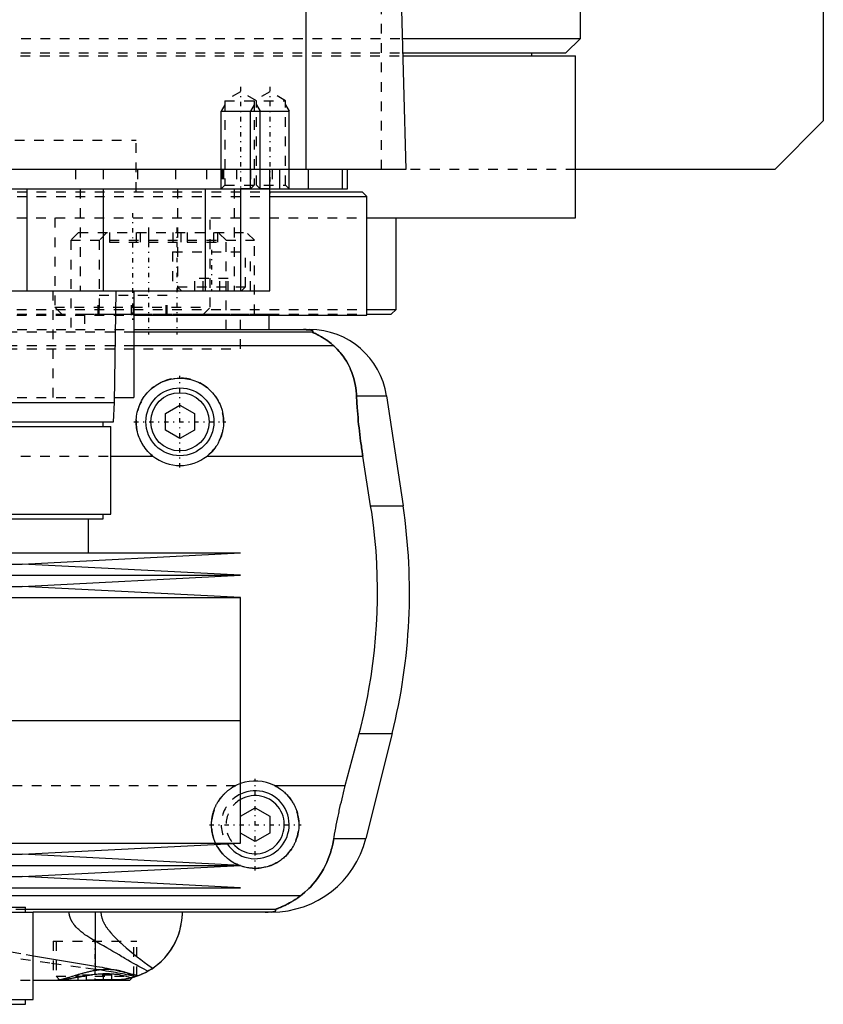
# Model space of a CAD drawing. Extents: x -105 to 105, y -144 to 599.
# Tile 6 of 11: x 22 to 105, y -70 to 32. Entities that reach past the tile are written whole.
import ezdxf

# ---------------------------------------------------------------- set-up
doc = ezdxf.new("R2010")
doc.units = 0
doc.linetypes.add('CENTER', pattern=[1.5, 0.45, -0.5, 0.05, -0.5])
doc.linetypes.add('DASHED', pattern=[2, 1, -1])
for name, color, linetype in [('AM_0', 7, 'CONTINUOUS'), ('AM_10', 7, 'CONTINUOUS'), ('AM_3', 7, 'DASHED'), ('AM_7', 7, 'CENTER')]:
    doc.layers.add(name, color=color, linetype=linetype)

msp = doc.modelspace()

# ---------------------------------------------------------------- linework, layer by layer
at = {"layer": 'AM_0', "color": 7, "linetype": 'CONTINUOUS'}
for p, q in [((105, 311.5), (105, 21.5)), ((80, 30), (80, 291.5)), ((51.74, 16.5), (51.74, 77.05)), ((60.5, 73.35), (62, 16.5)), ((61.61, 30), (80, 30)), ((78.5, 28.5), (80, 30)), ((61.65, 28.5), (78.5, 28.5)), ((75, 28.2), (75, 28.5)), ((61.66, 28.2), (79.5, 28.2)), ((79.5, 11.5), (79.5, 28.2)), ((105, 21.5), (100, 16.5)), ((62, 16.5), (-62, 16.5)), ((48, 4), (48, 16.5)), ((49, 16.5), (49, 14.5)), ((52, 14.5), (52, 16.5)), ((55.47, 16.5), (55.47, 14.5)), ((56, 14.5), (56, 16.5)), ((100, 16.5), (79.5, 16.5)), ((-56, 14.5), (56, 14.5)), ((23, 14.5), (23, 4)), ((30.85, 14.5), (30.85, 4)), ((41.36, 14.5), (41.36, 4)), ((45, 14.5), (45, 4)), ((48.01, 14.2), (57.5, 14.2)), ((58, 13.7), (57.5, 14.2)), ((48.01, 13.7), (58, 13.7)), ((58, 1.5), (58, 13.7)), ((58.06, 11.5), (79.5, 11.5)), ((61, 2.08), (61, 11.5)), ((-48, 4), (48, 4)), ((32, -7.5), (32.18, 4)), ((34, 4), (34, -7)), ((58.04, 2.08), (61, 2.08)), ((60.5, 1.58), (61, 2.08)), ((34.04, 1.5), (58, 1.5)), ((47.93, 0), (47.93, 1.5)), ((58.02, 1.58), (60.5, 1.58)), ((34, 0), (52.11, 0)), ((52.38, -0.25), (34, -0.25)), ((54.6, -1.69), (34, -1.69)), ((32.01, -7), (34, -7)), ((56.93, -6.81), (60.02, -6.81)), ((60.02, -6.81), (61.72, -18.16)), ((-32, -7.5), (32, -7.5)), ((31.9, -9.5), (32, -7.5)), ((37.25, -8.63), (38.75, -7.77)), ((38.75, -7.77), (40.25, -8.63)), ((37.25, -10.37), (37.25, -8.63)), ((40.25, -8.63), (40.25, -10.37)), ((-31.9, -9.5), (31.9, -9.5)), ((-31.65, -10), (31.65, -10)), ((30.85, -10), (30.85, -9.5)), ((31.65, -19), (31.65, -10)), ((38.75, -11.23), (37.25, -10.37)), ((40.25, -10.37), (38.75, -11.23)), ((31.65, -13.03), (35.96, -13.03)), ((41.54, -13.03), (57.58, -13.03)), ((58.39, -18.16), (57.58, -13.03)), ((58.39, -18.16), (61.72, -18.16)), ((-31.65, -19), (31.65, -19)), ((30.85, -19.5), (30.85, -19)), ((-30.85, -19.5), (30.85, -19.5)), ((29.35, -23), (29.35, -19.5)), ((-45, -23), (45, -23)), ((22.5, -24.15), (45, -23)), ((-22.5, -24.15), (22.5, -24.15)), ((45, -25.3), (22.5, -24.15)), ((-45, -25.3), (45, -25.3)), ((22.5, -26.45), (45, -25.3)), ((-22.5, -26.45), (22.5, -26.45)), ((45, -27.6), (22.5, -26.45)), ((-45, -27.6), (45, -27.6)), ((45, -40.25), (45, -27.6)), ((-45, -40.25), (45, -40.25)), ((45, -52.9), (45, -40.25)), ((55.78, -46.97), (57.2, -41.62)), ((57.2, -41.62), (60.6, -41.62)), ((60.6, -41.62), (57.89, -52.43)), ((48.5, -46.97), (55.78, -46.97)), ((45, -50.13), (46.5, -49.27)), ((46.5, -49.27), (48, -50.13)), ((48, -50.13), (48, -51.87)), ((46.5, -52.73), (45, -51.87)), ((48, -51.87), (46.5, -52.73)), ((54.6, -52.43), (57.89, -52.43)), ((-45, -52.9), (45, -52.9)), ((22.5, -54.05), (45, -52.9)), ((-22.5, -54.05), (22.5, -54.05)), ((45, -55.2), (22.5, -54.05)), ((-45, -55.2), (45, -55.2)), ((22.5, -56.35), (45, -55.2)), ((-22.5, -56.35), (22.5, -56.35)), ((45, -57.5), (22.5, -56.35)), ((-45, -57.5), (45, -57.5)), ((51.17, -58.31), (21.35, -58.31)), ((10.44, -59.5), (22.85, -59.5)), ((22.85, -60), (22.85, -59.5)), ((48.57, -59.75), (22.85, -59.75)), ((10.5, -60), (23.65, -60)), ((23.65, -69), (23.65, -60)), ((48.19, -60), (23.65, -60)), ((30.04, -65.57), (30.04, -60)), ((23.67, -64.52), (30.04, -65.57)), ((33.6, -67), (33.85, -66.75)), ((34.23, -66.63), (34.07, -66.69)), ((23.68, -67), (33.6, -67)), ((10.44, -69.5), (22.85, -69.5)), ((10.5, -69), (23.65, -69)), ((22.85, -69.5), (22.85, -69))]:
    msp.add_line(p, q, dxfattribs=at)
for points in [[(52.38, -0.25, 0), (52.39, -0.25, 0), (52.41, -0.23, 0), (52.43, -0.22, 0), (52.44, -0.21, 0), (52.44, -0.2, 0), (52.45, -0.19, 0), (52.45, -0.17, 0), (52.45, -0.16, 0), (52.45, -0.14, 0), (52.43, -0.13, 0), (52.42, -0.12, 0), (52.41, -0.11, 0), (52.39, -0.1, 0), (52.35, -0.08, 0), (52.3, -0.07, 0), (52.23, -0.05, 0), (52.19, -0.04, 0), (52.17, -0.04, 0), (52.16, -0.04, 0), (52.15, -0.04, 0), (52.15, -0.04, 0), (52.13, -0.04, 0), (52.11, -0.03, 0), (52.1, -0.03, 0), (52.1, -0.03, 0), (52.08, -0.03, 0), (52.06, -0.03, 0), (52.05, -0.03, 0), (52.04, -0.02, 0), (52.01, -0.02, 0), (51.99, -0.02, 0), (51.96, -0.02, 0), (51.93, -0.01, 0), (51.91, -0.01, 0), (51.89, -0.01, 0), (51.87, -0.01, 0), (51.84, -0.01, 0), (51.82, -0.01, 0), (51.82, -0.01, 0), (51.81, -0.01, 0), (51.81, -0.01, 0), (51.8, -0.01, 0), (51.8, -0.01, 0), (51.79, -0.01, 0), (51.78, -0.01, 0), (51.78, -0.01, 0), (51.77, -0.01, 0), (51.77, -0.01, 0), (51.76, -0.01, 0), (51.76, 0, 0), (51.75, 0, 0), (51.74, 0, 0), (51.73, 0, 0), (51.73, 0, 0), (51.72, 0, 0), (51.72, 0, 0), (51.71, 0, 0), (51.7, 0, 0), (51.7, 0, 0), (51.69, 0, 0), (51.68, 0, 0), (51.68, 0, 0), (51.67, 0, 0), (51.67, 0, 0), (51.66, 0, 0), (51.65, 0, 0), (51.65, 0, 0), (51.64, 0, 0), (51.63, 0, 0), (51.63, 0, 0), (51.62, 0, 0), (51.61, 0, 0), (51.6, 0, 0), (51.6, 0, 0), (51.59, 0, 0), (51.58, 0, 0), (51.57, 0, 0), (51.57, 0, 0), (51.56, 0, 0), (51.55, 0, 0), (51.54, 0, 0), (51.53, 0, 0), (51.53, 0, 0), (51.52, 0, 0), (51.52, 0, 0), (51.51, 0, 0), (51.5, 0, 0), (51.49, 0, 0)], [(54.6, -1.69, 0), (54.51, -1.61, 0), (54.32, -1.45, 0), (54.14, -1.31, 0), (54.06, -1.24, 0), (53.97, -1.17, 0), (53.8, -1.05, 0), (53.63, -0.94, 0), (53.48, -0.84, 0), (53.33, -0.75, 0), (53.18, -0.67, 0), (53.12, -0.63, 0), (53.05, -0.59, 0), (52.93, -0.53, 0), (52.81, -0.48, 0), (52.7, -0.42, 0), (52.64, -0.4, 0), (52.63, -0.39, 0), (52.61, -0.38, 0), (52.6, -0.38, 0), (52.6, -0.37, 0), (52.58, -0.37, 0), (52.57, -0.36, 0), (52.55, -0.35, 0), (52.54, -0.35, 0), (52.52, -0.34, 0), (52.52, -0.34, 0), (52.51, -0.33, 0), (52.5, -0.33, 0), (52.48, -0.32, 0), (52.48, -0.32, 0), (52.47, -0.32, 0), (52.46, -0.31, 0), (52.45, -0.31, 0), (52.44, -0.3, 0), (52.44, -0.3, 0), (52.43, -0.3, 0), (52.42, -0.29, 0), (52.41, -0.29, 0), (52.4, -0.28, 0), (52.4, -0.28, 0), (52.39, -0.28, 0), (52.39, -0.28, 0), (52.39, -0.27, 0), (52.38, -0.27, 0), (52.38, -0.27, 0), (52.38, -0.26, 0), (52.38, -0.26, 0), (52.38, -0.26, 0), (52.38, -0.26, 0), (52.38, -0.26, 0), (52.38, -0.25, 0), (52.38, -0.25, 0)], [(56.93, -6.81, 0), (56.92, -6.65, 0), (56.89, -6.32, 0), (56.85, -5.99, 0), (56.82, -5.83, 0), (56.8, -5.66, 0), (56.73, -5.34, 0), (56.65, -5.03, 0), (56.55, -4.72, 0), (56.45, -4.42, 0), (56.33, -4.12, 0), (56.27, -3.97, 0), (56.2, -3.83, 0), (56.06, -3.55, 0), (55.9, -3.27, 0), (55.73, -3, 0), (55.55, -2.74, 0), (55.36, -2.49, 0), (55.26, -2.37, 0), (55.16, -2.25, 0), (54.94, -2.02, 0), (54.72, -1.8, 0), (54.6, -1.69, 0)], [(35.96, -13.03, 0), (35.88, -12.97, 0), (35.73, -12.83, 0), (35.58, -12.69, 0), (35.51, -12.62, 0), (35.44, -12.55, 0), (35.3, -12.39, 0), (35.17, -12.23, 0), (35.05, -12.06, 0), (34.93, -11.89, 0), (34.83, -11.7, 0), (34.78, -11.61, 0), (34.73, -11.52, 0), (34.64, -11.32, 0), (34.55, -11.13, 0), (34.48, -10.93, 0), (34.42, -10.73, 0), (34.37, -10.52, 0), (34.35, -10.42, 0), (34.32, -10.32, 0), (34.29, -10.11, 0), (34.27, -9.91, 0), (34.26, -9.81, 0), (34.25, -9.71, 0), (34.25, -9.51, 0), (34.25, -9.31, 0), (34.26, -9.21, 0), (34.27, -9.11, 0), (34.29, -8.91, 0), (34.32, -8.7, 0), (34.36, -8.5, 0), (34.41, -8.3, 0), (34.47, -8.1, 0), (34.51, -8.01, 0), (34.54, -7.91, 0), (34.62, -7.72, 0), (34.7, -7.53, 0), (34.8, -7.34, 0), (34.9, -7.17, 0), (35.01, -6.99, 0), (35.07, -6.91, 0), (35.13, -6.83, 0), (35.25, -6.67, 0), (35.38, -6.52, 0), (35.52, -6.37, 0), (35.66, -6.23, 0), (35.8, -6.1, 0), (35.88, -6.03, 0), (35.96, -5.97, 0), (36.12, -5.85, 0), (36.29, -5.73, 0), (36.47, -5.62, 0), (36.65, -5.52, 0), (36.83, -5.43, 0), (36.93, -5.38, 0), (37.03, -5.34, 0), (37.22, -5.27, 0), (37.42, -5.2, 0), (37.63, -5.14, 0), (37.83, -5.1, 0), (38.04, -5.06, 0), (38.14, -5.04, 0), (38.24, -5.03, 0), (38.45, -5.01, 0), (38.65, -5, 0), (38.75, -5, 0), (38.85, -5, 0), (39.05, -5.01, 0), (39.26, -5.03, 0), (39.36, -5.04, 0), (39.46, -5.06, 0), (39.67, -5.1, 0), (39.87, -5.14, 0), (40.08, -5.2, 0), (40.28, -5.27, 0), (40.47, -5.34, 0), (40.57, -5.38, 0), (40.67, -5.43, 0), (40.85, -5.52, 0), (41.03, -5.62, 0), (41.21, -5.73, 0), (41.38, -5.85, 0), (41.54, -5.97, 0), (41.62, -6.03, 0), (41.7, -6.1, 0), (41.84, -6.23, 0), (41.98, -6.37, 0), (42.12, -6.52, 0), (42.25, -6.67, 0), (42.37, -6.83, 0), (42.43, -6.91, 0), (42.49, -6.99, 0), (42.6, -7.17, 0), (42.7, -7.34, 0), (42.8, -7.53, 0), (42.88, -7.72, 0), (42.96, -7.91, 0), (42.99, -8.01, 0), (43.03, -8.1, 0), (43.09, -8.3, 0), (43.14, -8.5, 0), (43.18, -8.7, 0), (43.21, -8.91, 0), (43.23, -9.11, 0), (43.24, -9.21, 0), (43.25, -9.31, 0), (43.25, -9.51, 0), (43.25, -9.71, 0), (43.24, -9.81, 0), (43.23, -9.91, 0), (43.21, -10.11, 0), (43.18, -10.32, 0), (43.15, -10.42, 0), (43.13, -10.52, 0), (43.08, -10.73, 0), (43.02, -10.93, 0), (42.95, -11.13, 0), (42.86, -11.32, 0), (42.77, -11.52, 0), (42.72, -11.61, 0), (42.67, -11.7, 0), (42.57, -11.89, 0), (42.45, -12.06, 0), (42.33, -12.23, 0), (42.2, -12.39, 0), (42.06, -12.55, 0), (41.99, -12.62, 0), (41.92, -12.69, 0), (41.77, -12.83, 0), (41.62, -12.97, 0), (41.54, -13.03, 0)], [(57.58, -13.03, 0), (57.55, -12.86, 0), (57.5, -12.52, 0), (57.45, -12.18, 0), (57.43, -12.01, 0), (57.4, -11.84, 0), (57.36, -11.5, 0), (57.31, -11.15, 0), (57.27, -10.81, 0), (57.23, -10.46, 0), (57.19, -10.12, 0), (57.17, -9.94, 0), (57.15, -9.77, 0), (57.12, -9.42, 0), (57.09, -9.07, 0), (57.06, -8.72, 0), (57.03, -8.37, 0), (57, -8.03, 0), (56.99, -7.85, 0), (56.98, -7.68, 0), (56.96, -7.33, 0), (56.94, -6.99, 0), (56.93, -6.81, 0)], [(57.2, -41.62, 0), (57.37, -40.98, 0), (57.68, -39.69, 0), (57.96, -38.38, 0), (58.09, -37.72, 0), (58.21, -37.05, 0), (58.43, -35.73, 0), (58.62, -34.4, 0), (58.78, -33.07, 0), (58.9, -31.75, 0), (58.99, -30.44, 0), (59.03, -29.79, 0), (59.06, -29.15, 0), (59.09, -27.88, 0), (59.09, -26.64, 0), (59.07, -25.38, 0), (59.02, -24.1, 0), (58.94, -22.8, 0), (58.88, -22.14, 0), (58.82, -21.48, 0), (58.67, -20.16, 0), (58.5, -18.82, 0), (58.39, -18.16, 0)], [(48.5, -46.97, 0), (48.56, -47, 0), (48.67, -47.06, 0), (48.79, -47.12, 0), (48.84, -47.16, 0), (48.9, -47.19, 0), (49.01, -47.26, 0), (49.11, -47.34, 0), (49.22, -47.41, 0), (49.32, -47.49, 0), (49.42, -47.57, 0), (49.46, -47.61, 0), (49.51, -47.66, 0), (49.6, -47.74, 0), (49.69, -47.83, 0), (49.78, -47.92, 0), (49.86, -48.01, 0), (49.95, -48.11, 0), (49.99, -48.15, 0), (50.03, -48.2, 0), (50.1, -48.31, 0), (50.18, -48.41, 0), (50.22, -48.46, 0), (50.25, -48.52, 0), (50.32, -48.63, 0), (50.39, -48.74, 0), (50.42, -48.79, 0), (50.45, -48.85, 0), (50.51, -48.97, 0), (50.57, -49.08, 0), (50.63, -49.2, 0), (50.68, -49.32, 0), (50.72, -49.44, 0), (50.74, -49.51, 0), (50.77, -49.57, 0), (50.81, -49.69, 0), (50.84, -49.82, 0), (50.87, -49.94, 0), (50.9, -50.07, 0), (50.93, -50.19, 0), (50.94, -50.26, 0), (50.95, -50.32, 0), (50.97, -50.44, 0), (50.98, -50.57, 0), (50.99, -50.69, 0), (51, -50.82, 0), (51, -50.94, 0), (51, -51, 0), (51, -51.06, 0), (51, -51.18, 0), (50.99, -51.31, 0), (50.98, -51.43, 0), (50.97, -51.55, 0), (50.95, -51.68, 0), (50.94, -51.74, 0), (50.93, -51.8, 0), (50.9, -51.92, 0), (50.88, -52.05, 0), (50.85, -52.17, 0), (50.81, -52.29, 0), (50.77, -52.41, 0), (50.75, -52.47, 0), (50.73, -52.53, 0), (50.69, -52.65, 0), (50.64, -52.77, 0), (50.61, -52.83, 0), (50.59, -52.88, 0), (50.53, -53, 0), (50.47, -53.11, 0), (50.44, -53.17, 0), (50.41, -53.22, 0), (50.35, -53.33, 0), (50.28, -53.44, 0), (50.21, -53.54, 0), (50.14, -53.64, 0), (50.07, -53.74, 0), (50.03, -53.79, 0), (49.99, -53.84, 0), (49.91, -53.93, 0), (49.83, -54.02, 0), (49.75, -54.11, 0), (49.67, -54.2, 0), (49.58, -54.28, 0), (49.53, -54.32, 0), (49.49, -54.36, 0), (49.4, -54.44, 0), (49.3, -54.52, 0), (49.2, -54.6, 0), (49.1, -54.67, 0), (49, -54.74, 0), (48.95, -54.78, 0), (48.89, -54.81, 0), (48.78, -54.88, 0), (48.67, -54.94, 0), (48.56, -55, 0), (48.44, -55.06, 0), (48.33, -55.11, 0), (48.27, -55.14, 0), (48.21, -55.16, 0), (48.09, -55.21, 0), (47.97, -55.25, 0), (47.84, -55.3, 0), (47.72, -55.33, 0), (47.59, -55.37, 0), (47.53, -55.38, 0), (47.47, -55.39, 0), (47.34, -55.42, 0), (47.22, -55.44, 0), (47.15, -55.45, 0), (47.09, -55.46, 0), (46.96, -55.48, 0), (46.84, -55.49, 0), (46.77, -55.49, 0), (46.71, -55.5, 0), (46.59, -55.5, 0), (46.46, -55.5, 0), (46.34, -55.5, 0), (46.21, -55.49, 0), (46.09, -55.48, 0), (46.02, -55.47, 0), (45.96, -55.47, 0), (45.83, -55.45, 0), (45.71, -55.43, 0), (45.58, -55.4, 0), (45.45, -55.38, 0), (45.33, -55.34, 0), (45.27, -55.33, 0), (45.2, -55.31, 0), (45.08, -55.27, 0), (44.96, -55.23, 0), (44.9, -55.21, 0)], [(54.6, -52.43, 0), (54.63, -52.27, 0), (54.68, -51.97, 0), (54.73, -51.66, 0), (54.76, -51.51, 0), (54.79, -51.35, 0), (54.85, -51.05, 0), (54.91, -50.74, 0), (54.97, -50.44, 0), (55.03, -50.13, 0), (55.1, -49.83, 0), (55.13, -49.68, 0), (55.16, -49.52, 0), (55.23, -49.22, 0), (55.3, -48.92, 0), (55.37, -48.63, 0), (55.44, -48.33, 0), (55.51, -48.03, 0), (55.55, -47.88, 0), (55.58, -47.73, 0), (55.66, -47.42, 0), (55.74, -47.12, 0), (55.78, -46.97, 0)], [(51.17, -58.31, 0), (51.33, -58.19, 0), (51.62, -57.95, 0), (51.91, -57.69, 0), (52.04, -57.56, 0), (52.18, -57.42, 0), (52.44, -57.14, 0), (52.68, -56.85, 0), (52.91, -56.55, 0), (53.13, -56.24, 0), (53.34, -55.91, 0), (53.44, -55.75, 0), (53.53, -55.58, 0), (53.71, -55.24, 0), (53.87, -54.88, 0), (54.02, -54.53, 0), (54.16, -54.16, 0), (54.28, -53.78, 0), (54.34, -53.6, 0), (54.39, -53.4, 0), (54.49, -53.02, 0), (54.57, -52.62, 0), (54.6, -52.43, 0)], [(44.87, -55.19, 0), (44.78, -55.16, 0), (44.61, -55.08, 0), (44.44, -55, 0), (44.35, -54.96, 0), (44.27, -54.91, 0), (44.11, -54.81, 0), (43.96, -54.71, 0), (43.81, -54.61, 0), (43.66, -54.49, 0), (43.53, -54.38, 0), (43.46, -54.32, 0), (43.4, -54.26, 0), (43.27, -54.13, 0), (43.15, -54, 0), (43.03, -53.87, 0), (42.92, -53.73, 0), (42.81, -53.58, 0), (42.76, -53.51, 0), (42.71, -53.43, 0), (42.62, -53.27, 0), (42.53, -53.11, 0), (42.48, -53.03, 0)], [(48.57, -59.75, 0), (48.57, -59.75, 0), (48.57, -59.74, 0), (48.57, -59.74, 0), (48.57, -59.74, 0), (48.57, -59.74, 0), (48.57, -59.74, 0), (48.57, -59.73, 0), (48.58, -59.73, 0), (48.58, -59.73, 0), (48.59, -59.72, 0), (48.59, -59.72, 0), (48.6, -59.72, 0), (48.61, -59.71, 0), (48.62, -59.71, 0), (48.63, -59.71, 0), (48.64, -59.7, 0), (48.65, -59.7, 0), (48.66, -59.69, 0), (48.66, -59.69, 0), (48.68, -59.68, 0), (48.69, -59.68, 0), (48.7, -59.68, 0), (48.71, -59.67, 0), (48.72, -59.67, 0), (48.74, -59.66, 0), (48.74, -59.66, 0), (48.75, -59.65, 0), (48.77, -59.65, 0), (48.79, -59.64, 0), (48.8, -59.63, 0), (48.82, -59.63, 0), (48.84, -59.62, 0), (48.85, -59.62, 0), (48.86, -59.61, 0), (48.88, -59.6, 0), (48.9, -59.6, 0), (48.97, -59.57, 0), (49.1, -59.52, 0), (49.23, -59.46, 0), (49.38, -59.39, 0), (49.46, -59.36, 0), (49.54, -59.32, 0), (49.71, -59.23, 0), (49.9, -59.14, 0), (50.09, -59.03, 0), (50.28, -58.92, 0), (50.48, -58.79, 0), (50.58, -58.73, 0), (50.68, -58.66, 0), (50.88, -58.53, 0), (51.07, -58.38, 0), (51.17, -58.31, 0)], [(47.52, -60, 0), (47.53, -60, 0), (47.54, -60, 0), (47.55, -60, 0), (47.55, -60, 0), (47.56, -60, 0), (47.57, -60, 0), (47.57, -60, 0), (47.58, -60, 0), (47.59, -60, 0), (47.6, -60, 0), (47.61, -60, 0), (47.61, -60, 0), (47.62, -60, 0), (47.63, -60, 0), (47.64, -60, 0), (47.65, -60, 0), (47.66, -60, 0), (47.66, -60, 0), (47.67, -60, 0), (47.67, -60, 0), (47.68, -60, 0), (47.69, -60, 0), (47.69, -60, 0), (47.7, -60, 0), (47.71, -60, 0), (47.71, -60, 0), (47.72, -60, 0), (47.73, -60, 0), (47.73, -60, 0), (47.74, -60, 0), (47.75, -60, 0), (47.76, -60, 0), (47.76, -60, 0), (47.77, -60, 0), (47.78, -60, 0), (47.78, -60, 0), (47.79, -60, 0), (47.8, -60, 0), (47.81, -60, 0), (47.81, -60, 0), (47.81, -60, 0), (47.82, -60, 0), (47.83, -59.99, 0), (47.83, -59.99, 0), (47.84, -59.99, 0), (47.85, -59.99, 0), (47.85, -59.99, 0), (47.86, -59.99, 0), (47.86, -59.99, 0), (47.87, -59.99, 0), (47.89, -59.99, 0), (47.93, -59.99, 0), (47.95, -59.99, 0), (47.97, -59.99, 0), (48, -59.99, 0), (48.03, -59.98, 0), (48.06, -59.98, 0), (48.09, -59.98, 0), (48.11, -59.98, 0), (48.13, -59.98, 0), (48.14, -59.98, 0), (48.16, -59.97, 0), (48.19, -59.97, 0), (48.2, -59.97, 0), (48.21, -59.97, 0), (48.23, -59.97, 0), (48.25, -59.96, 0), (48.26, -59.96, 0), (48.27, -59.96, 0), (48.28, -59.96, 0), (48.3, -59.96, 0), (48.35, -59.95, 0), (48.43, -59.93, 0), (48.49, -59.92, 0), (48.54, -59.9, 0), (48.57, -59.89, 0), (48.58, -59.88, 0), (48.6, -59.87, 0), (48.62, -59.86, 0), (48.63, -59.84, 0), (48.63, -59.83, 0), (48.63, -59.81, 0), (48.63, -59.8, 0), (48.62, -59.79, 0), (48.62, -59.78, 0), (48.6, -59.77, 0), (48.58, -59.75, 0), (48.57, -59.75, 0)], [(34.48, -66.54, 0), (34.74, -66.44, 0), (35.22, -66.22, 0), (35.66, -65.96, 0), (35.88, -65.83, 0), (36.08, -65.69, 0), (36.48, -65.38, 0), (36.84, -65.06, 0), (37.18, -64.71, 0), (37.49, -64.34, 0), (37.77, -63.96, 0), (37.9, -63.77, 0), (38.02, -63.57, 0), (38.25, -63.16, 0), (38.44, -62.75, 0), (38.6, -62.33, 0), (38.74, -61.9, 0), (38.84, -61.47, 0), (38.89, -61.26, 0), (38.92, -61.05, 0), (38.97, -60.62, 0), (39, -60.21, 0), (39, -60, 0)], [(35.94, -65.78, 0), (36.11, -65.66, 0), (36.44, -65.41, 0), (36.74, -65.15, 0), (36.89, -65.01, 0), (37.03, -64.87, 0), (37.3, -64.57, 0), (37.55, -64.27, 0), (37.78, -63.95, 0), (37.99, -63.63, 0), (38.18, -63.3, 0), (38.26, -63.13, 0), (38.34, -62.96, 0), (38.49, -62.61, 0), (38.62, -62.27, 0), (38.73, -61.92, 0), (38.82, -61.56, 0), (38.89, -61.21, 0), (38.92, -61.04, 0), (38.95, -60.86, 0), (38.98, -60.51, 0), (39, -60.17, 0), (39, -60, 0)], [(30.04, -65.57, 0), (30.18, -65.6, 0), (30.46, -65.64, 0), (30.73, -65.69, 0), (30.86, -65.71, 0), (31, -65.74, 0), (31.26, -65.79, 0), (31.52, -65.84, 0), (31.78, -65.9, 0), (32.03, -65.95, 0), (32.29, -66.01, 0), (32.41, -66.04, 0), (32.53, -66.07, 0), (32.78, -66.12, 0), (33.02, -66.18, 0), (33.25, -66.24, 0), (33.49, -66.3, 0), (33.71, -66.35, 0), (33.83, -66.38, 0), (33.94, -66.41, 0), (34.16, -66.46, 0), (34.38, -66.52, 0), (34.48, -66.54, 0)], [(35.94, -65.78, 0), (35.9, -65.81, 0), (35.81, -65.87, 0), (35.73, -65.93, 0), (35.68, -65.95, 0), (35.64, -65.98, 0), (35.55, -66.03, 0), (35.46, -66.09, 0), (35.37, -66.14, 0), (35.28, -66.19, 0), (35.19, -66.23, 0), (35.14, -66.26, 0), (35.09, -66.28, 0), (35, -66.32, 0), (34.91, -66.37, 0), (34.82, -66.41, 0), (34.72, -66.45, 0), (34.63, -66.49, 0), (34.58, -66.51, 0), (34.54, -66.52, 0), (34.44, -66.56, 0), (34.35, -66.6, 0), (34.3, -66.61, 0)], [(28.49, -67, 0), (28.61, -67, 0), (28.85, -67, 0), (29.09, -66.99, 0), (29.21, -66.99, 0), (29.34, -66.98, 0), (29.58, -66.98, 0), (29.83, -66.97, 0), (30.08, -66.96, 0), (30.33, -66.95, 0), (30.58, -66.94, 0), (30.7, -66.94, 0), (30.82, -66.94, 0), (31.07, -66.94, 0), (31.31, -66.93, 0), (31.54, -66.93, 0), (31.77, -66.93, 0), (32, -66.94, 0), (32.11, -66.94, 0), (32.21, -66.94, 0), (32.42, -66.95, 0), (32.63, -66.96, 0), (32.73, -66.96, 0)], [(34.48, -66.54, 0), (34.44, -66.56, 0), (34.34, -66.6, 0), (34.24, -66.63, 0), (34.2, -66.65, 0), (34.15, -66.66, 0), (34.05, -66.69, 0), (33.95, -66.72, 0), (33.86, -66.75, 0), (33.76, -66.78, 0), (33.66, -66.8, 0), (33.61, -66.81, 0), (33.56, -66.82, 0), (33.47, -66.84, 0), (33.37, -66.87, 0), (33.27, -66.88, 0), (33.17, -66.9, 0), (33.07, -66.92, 0), (33.02, -66.93, 0), (32.97, -66.93, 0), (32.87, -66.95, 0), (32.77, -66.96, 0), (32.73, -66.96, 0)], [(34.3, -66.61, 0), (34.3, -66.61, 0), (34.29, -66.61, 0), (34.28, -66.62, 0), (34.28, -66.62, 0), (34.27, -66.62, 0), (34.26, -66.63, 0), (34.24, -66.63, 0), (34.23, -66.64, 0), (34.21, -66.64, 0), (34.18, -66.65, 0), (34.17, -66.65, 0), (34.16, -66.66, 0), (34.13, -66.67, 0), (34.1, -66.68, 0), (34.07, -66.69, 0), (34.03, -66.7, 0), (34, -66.71, 0), (33.98, -66.71, 0), (33.96, -66.72, 0), (33.92, -66.73, 0), (33.87, -66.74, 0), (33.85, -66.75, 0)], [(34.3, -66.61, 0), (34.3, -66.61, 0), (34.3, -66.61, 0), (34.29, -66.61, 0), (34.29, -66.62, 0), (34.28, -66.62, 0), (34.27, -66.62, 0), (34.26, -66.63, 0), (34.24, -66.63, 0), (34.22, -66.64, 0), (34.2, -66.65, 0), (34.19, -66.65, 0), (34.18, -66.65, 0), (34.15, -66.66, 0), (34.12, -66.67, 0), (34.08, -66.68, 0), (34.05, -66.69, 0), (34.01, -66.71, 0), (33.99, -66.71, 0), (33.97, -66.72, 0), (33.92, -66.73, 0), (33.87, -66.74, 0), (33.85, -66.75, 0)]]:
    msp.add_polyline3d(points, dxfattribs=at)
for radius in [3.5, 3]:
    msp.add_circle((38.75, -9.5), radius, dxfattribs=at)
for centre, radius, start, end in [((52.11, -8), 8, 8.533, 90), ((38.75, -9.5), 4.5, 231.7104, 308.2896), ((2.39, -27.06), 60, 345.9622, 8.533), ((46.5, -51), 4.5, 63.6372, 109.4712), ((46.5, -51), 3.5, 214.2765, 115.3769), ((46.5, -51), 3, 220.2978, 120), ((48.19, -50), 10, 270, 345.9622)]:
    msp.add_arc(centre, radius, start, end, dxfattribs=at)
at = {"layer": 'AM_10', "color": 7, "linetype": 'CONTINUOUS'}
for p, q in [((43.38, 23.16), (43, 22.5)), ((43, 14.5), (43, 22.5)), ((43, 22.5), (50, 22.5)), ((46.38, 23.16), (46, 22.5)), ((46, 14.5), (46, 22.5)), ((46.62, 23.16), (47, 22.5)), ((47, 14.5), (47, 22.5)), ((49.62, 23.16), (50, 22.5)), ((50, 14.5), (50, 22.5))]:
    msp.add_line(p, q, dxfattribs=at)
at = {"layer": 'AM_3', "color": 6, "linetype": 'DASHED'}
for p, q in [((59.5, 16.5), (59.5, 75.49)), ((-61.61, 30), (61.61, 30)), ((-61.65, 28.5), (61.65, 28.5)), ((-61.66, 28.2), (61.66, 28.2)), ((45, 24.5), (43.38, 23.56)), ((46.62, 23.56), (45, 24.5)), ((48, 24.5), (46.38, 23.56)), ((49.62, 23.56), (48, 24.5)), ((43.38, 23.56), (43.38, 14.88)), ((43.38, 23.56), (49.62, 23.56)), ((46.38, 23.56), (46.38, 14.88)), ((46.62, 14.88), (46.62, 23.56)), ((49.62, 14.88), (49.62, 23.56)), ((-34.25, 19.5), (34.25, 19.5)), ((34.25, 14.2), (34.25, 19.5)), ((79.5, 16.5), (-79.5, 16.5)), ((28, 16.5), (28, 14.5)), ((30.84, 16.5), (30.84, 14.5)), ((34.38, 16.5), (34.38, 14.5)), ((38.29, 16.5), (38.29, 14.5)), ((41.5, 16.5), (41.5, 14.5)), ((43.09, 16.5), (43.09, 14.5)), ((43.24, 16.5), (43.24, 14.5)), ((44.59, 16.5), (44.59, 14.5)), ((46, 16.5), (46, 14.5)), ((48.25, 16.5), (48.25, 14.5)), ((-48.01, 14.2), (48.01, 14.2)), ((28.48, 14.5), (28.48, 4)), ((38.5, 14.5), (38.5, 4)), ((43.38, 14.88), (43, 14.5)), ((43.38, 14.88), (49.62, 14.88)), ((44.34, 14.5), (44.34, 4)), ((48, 14.5), (44.59, 14.5)), ((46.38, 14.88), (46, 14.5)), ((47, 14.5), (46.62, 14.88)), ((50, 14.5), (49.62, 14.88)), ((-48.01, 13.7), (48.01, 13.7)), ((-58.06, 11.5), (58.06, 11.5)), ((25.88, 11.5), (25.88, 2.3)), ((41.88, 2.3), (41.88, 11.5)), ((28.3, 10), (27.5, 9.2)), ((27.5, 9.2), (27.5, 0)), ((27.5, 9.2), (46.43, 9.2)), ((28.3, 10), (45.63, 10)), ((31.23, 10), (30.43, 9.2)), ((30.43, 9.2), (30.43, 1.6)), ((31.5, 10), (31.5, 9)), ((34.24, 10), (34.24, 9)), ((34.65, 10), (34.65, 9)), ((35.5, 10), (35.5, 9)), ((38.03, 10), (38.03, 9)), ((38.83, 10), (38.83, 9)), ((39.5, 10), (39.5, 9)), ((42.21, 10), (42.21, 9)), ((42.62, 10), (42.62, 9)), ((43.5, 9.2), (42.7, 10)), ((43.5, 0), (43.5, 9.2)), ((46.43, 9.2), (45.63, 10)), ((46.43, 1.6), (46.43, 9.2)), ((31.5, 9), (42.62, 9)), ((38, 8), (38, 4)), ((38, 8), (46, 8)), ((45.5, 4.4), (45.5, 8)), ((46, 4), (46, 8)), ((40.27, 4), (40.27, 5.25)), ((43.73, 5.25), (40.27, 5.25)), ((41.13, 4), (41.13, 5.25)), ((42.87, 4), (42.87, 5.25)), ((43.73, 4), (43.73, 5.25)), ((38.5, 4.4), (38.9, 4)), ((38.5, 4.4), (45.5, 4.4)), ((45.1, 4), (45.5, 4.4)), ((25.65, 4), (25.65, -7)), ((30.33, 1.5), (30.33, 3.5)), ((37.43, 3.5), (30.33, 3.5)), ((30.43, 1.5), (30.43, 3.5)), ((33.77, 1.5), (33.77, 3.5)), ((33.98, 1.5), (33.98, 3.5)), ((37.32, 1.5), (37.32, 3.5)), ((37.43, 1.5), (37.43, 3.5)), ((-58.04, 2.08), (58.04, 2.08)), ((25.88, 2.3), (26.68, 1.5)), ((25.88, 2.3), (41.88, 2.3)), ((41.08, 1.5), (41.88, 2.3)), ((-58.02, 1.58), (58.02, 1.58)), ((-34.04, 1.5), (34.04, 1.5)), ((28.93, 1.6), (28.93, 0)), ((28.93, 1.6), (47.93, 1.6)), ((30.91, 1.5), (30.91, 1.6)), ((35.55, 1.6), (35.55, 1.5)), ((45, -2), (45, 1.58)), ((47.93, 1.5), (47.93, 1.6)), ((-34, 0), (34, 0)), ((34, -0.25), (-34, -0.25)), ((-45, -2), (45, -2)), ((-45, -2), (45, -2)), ((34, -1.69), (-34, -1.69)), ((-32.01, -7), (32.01, -7)), ((-31.65, -13.03), (31.65, -13.03)), ((-44.5, -46.97), (44.5, -46.97)), ((44.9, -55.21), (44.87, -55.19)), ((22.85, -59.75), (-22.85, -59.75)), ((30.04, -63.01), (30.04, -60)), ((30.04, -65.9), (30.04, -60)), ((25.7, -63), (25.7, -67)), ((25.7, -63), (34.3, -63)), ((26, -63), (26, -66.6)), ((34, -66.6), (34, -63)), ((34.3, -66.61), (34.3, -63)), ((26, -66.6), (26.4, -67)), ((26, -66.6), (34, -66.6)), ((28.27, -67), (28.27, -66.5)), ((31.73, -66.5), (28.27, -66.5)), ((29.13, -67), (29.13, -66.5)), ((30.87, -67), (30.87, -66.5)), ((31.73, -67), (31.73, -66.5)), ((33.85, -66.75), (33.72, -66.78)), ((33.85, -66.75), (34, -66.6)), ((34.3, -66.61), (34.23, -66.63)), ((-23.68, -67), (23.68, -67)), ((31.73, -66.98), (29.34, -67)), ((32.38, -66.99), (31.73, -66.98)), ((32, -67), (33.6, -67))]:
    msp.add_line(p, q, dxfattribs=at)
for points in [[(51.49, 0, 0), (51.5, 0, 0), (51.51, 0, 0), (51.52, 0, 0), (51.52, 0, 0), (51.53, 0, 0), (51.53, 0, 0), (51.54, 0, 0), (51.55, 0, 0), (51.56, 0, 0), (51.57, 0, 0), (51.57, 0, 0), (51.58, 0, 0), (51.59, 0, 0), (51.6, 0, 0), (51.6, 0, 0), (51.61, 0, 0), (51.62, 0, 0), (51.63, 0, 0), (51.63, 0, 0), (51.64, 0, 0), (51.65, 0, 0), (51.65, 0, 0), (51.66, 0, 0), (51.67, 0, 0), (51.67, 0, 0), (51.68, 0, 0), (51.68, 0, 0), (51.69, 0, 0), (51.7, 0, 0), (51.7, 0, 0), (51.71, 0, 0), (51.72, 0, 0), (51.72, 0, 0), (51.73, 0, 0), (51.73, 0, 0), (51.74, 0, 0), (51.75, 0, 0), (51.76, 0, 0), (51.76, -0.01, 0), (51.77, -0.01, 0), (51.77, -0.01, 0), (51.78, -0.01, 0), (51.78, -0.01, 0), (51.79, -0.01, 0), (51.8, -0.01, 0), (51.8, -0.01, 0), (51.81, -0.01, 0), (51.81, -0.01, 0), (51.82, -0.01, 0), (51.82, -0.01, 0), (51.84, -0.01, 0), (51.87, -0.01, 0), (51.89, -0.01, 0), (51.91, -0.01, 0), (51.93, -0.01, 0), (51.96, -0.02, 0), (51.99, -0.02, 0), (52.01, -0.02, 0), (52.04, -0.02, 0), (52.05, -0.03, 0), (52.06, -0.03, 0), (52.08, -0.03, 0), (52.1, -0.03, 0), (52.1, -0.03, 0), (52.11, -0.03, 0), (52.13, -0.04, 0), (52.15, -0.04, 0), (52.15, -0.04, 0), (52.16, -0.04, 0), (52.17, -0.04, 0), (52.19, -0.04, 0), (52.23, -0.05, 0), (52.3, -0.07, 0), (52.35, -0.08, 0), (52.39, -0.1, 0), (52.41, -0.11, 0), (52.42, -0.12, 0), (52.43, -0.13, 0), (52.45, -0.14, 0), (52.45, -0.16, 0), (52.45, -0.17, 0), (52.45, -0.19, 0), (52.44, -0.2, 0), (52.44, -0.21, 0), (52.43, -0.22, 0), (52.41, -0.23, 0), (52.39, -0.25, 0), (52.38, -0.25, 0)], [(52.38, -0.25, 0), (52.38, -0.25, 0), (52.38, -0.26, 0), (52.38, -0.26, 0), (52.38, -0.26, 0), (52.38, -0.26, 0), (52.38, -0.26, 0), (52.38, -0.27, 0), (52.38, -0.27, 0), (52.38, -0.27, 0), (52.39, -0.27, 0), (52.39, -0.28, 0), (52.39, -0.28, 0), (52.4, -0.28, 0), (52.41, -0.28, 0), (52.41, -0.29, 0), (52.42, -0.29, 0), (52.43, -0.3, 0), (52.43, -0.3, 0), (52.44, -0.3, 0), (52.45, -0.31, 0), (52.46, -0.31, 0), (52.46, -0.31, 0), (52.47, -0.32, 0), (52.48, -0.32, 0), (52.49, -0.33, 0), (52.5, -0.33, 0), (52.5, -0.33, 0), (52.51, -0.34, 0), (52.53, -0.34, 0), (52.54, -0.35, 0), (52.55, -0.35, 0), (52.57, -0.36, 0), (52.57, -0.36, 0), (52.58, -0.37, 0), (52.6, -0.37, 0), (52.61, -0.38, 0), (52.66, -0.4, 0), (52.76, -0.45, 0), (52.88, -0.51, 0), (53, -0.57, 0), (53.06, -0.6, 0), (53.13, -0.64, 0), (53.27, -0.72, 0), (53.43, -0.81, 0), (53.59, -0.91, 0), (53.76, -1.02, 0), (53.94, -1.15, 0), (54.03, -1.21, 0), (54.12, -1.29, 0), (54.31, -1.44, 0), (54.5, -1.6, 0), (54.6, -1.69, 0)], [(54.6, -1.69, 0), (54.72, -1.8, 0), (54.94, -2.02, 0), (55.16, -2.25, 0), (55.26, -2.37, 0), (55.36, -2.49, 0), (55.55, -2.74, 0), (55.73, -3, 0), (55.9, -3.27, 0), (56.06, -3.55, 0), (56.2, -3.83, 0), (56.27, -3.98, 0), (56.33, -4.12, 0), (56.45, -4.42, 0), (56.55, -4.72, 0), (56.65, -5.03, 0), (56.73, -5.34, 0), (56.8, -5.66, 0), (56.82, -5.83, 0), (56.85, -5.99, 0), (56.89, -6.32, 0), (56.92, -6.65, 0), (56.93, -6.81, 0)], [(56.93, -6.81, 0), (56.94, -6.99, 0), (56.96, -7.33, 0), (56.98, -7.68, 0), (56.99, -7.85, 0), (57, -8.03, 0), (57.03, -8.37, 0), (57.06, -8.72, 0), (57.09, -9.07, 0), (57.12, -9.42, 0), (57.15, -9.77, 0), (57.17, -9.94, 0), (57.19, -10.12, 0), (57.23, -10.46, 0), (57.27, -10.81, 0), (57.31, -11.15, 0), (57.36, -11.5, 0), (57.4, -11.84, 0), (57.43, -12.01, 0), (57.45, -12.18, 0), (57.5, -12.52, 0), (57.55, -12.86, 0), (57.58, -13.03, 0)], [(42.48, -53.03, 0), (42.47, -53, 0), (42.44, -52.94, 0), (42.41, -52.88, 0), (42.4, -52.85, 0), (42.39, -52.82, 0), (42.36, -52.76, 0), (42.33, -52.7, 0), (42.31, -52.64, 0), (42.29, -52.58, 0), (42.26, -52.52, 0), (42.25, -52.49, 0), (42.24, -52.46, 0), (42.22, -52.39, 0), (42.2, -52.33, 0), (42.18, -52.27, 0), (42.16, -52.21, 0), (42.15, -52.14, 0), (42.14, -52.11, 0), (42.13, -52.08, 0), (42.12, -52.02, 0), (42.1, -51.95, 0), (42.1, -51.92, 0), (42.09, -51.89, 0), (42.08, -51.83, 0), (42.06, -51.76, 0), (42.06, -51.73, 0), (42.05, -51.7, 0), (42.04, -51.63, 0), (42.04, -51.57, 0), (42.03, -51.51, 0), (42.02, -51.44, 0), (42.02, -51.38, 0), (42.01, -51.35, 0), (42.01, -51.31, 0), (42.01, -51.25, 0), (42, -51.19, 0), (42, -51.12, 0), (42, -51.06, 0), (42, -51, 0), (42, -50.97, 0), (42, -50.94, 0), (42, -50.87, 0), (42, -50.81, 0), (42.01, -50.75, 0), (42.01, -50.68, 0), (42.02, -50.62, 0), (42.02, -50.59, 0), (42.02, -50.55, 0), (42.03, -50.49, 0), (42.04, -50.42, 0), (42.05, -50.36, 0), (42.06, -50.29, 0), (42.07, -50.23, 0), (42.07, -50.2, 0), (42.08, -50.16, 0), (42.09, -50.1, 0), (42.1, -50.03, 0), (42.12, -49.97, 0), (42.14, -49.91, 0), (42.15, -49.84, 0), (42.16, -49.81, 0), (42.17, -49.78, 0), (42.19, -49.71, 0), (42.21, -49.65, 0), (42.22, -49.62, 0), (42.23, -49.58, 0), (42.25, -49.52, 0), (42.27, -49.46, 0), (42.28, -49.42, 0), (42.3, -49.39, 0), (42.32, -49.33, 0), (42.35, -49.27, 0), (42.37, -49.21, 0), (42.4, -49.14, 0), (42.43, -49.08, 0), (42.44, -49.05, 0), (42.46, -49.02, 0), (42.49, -48.96, 0), (42.52, -48.9, 0), (42.55, -48.84, 0), (42.58, -48.78, 0), (42.62, -48.73, 0), (42.63, -48.7, 0), (42.65, -48.67, 0), (42.69, -48.61, 0), (42.72, -48.55, 0), (42.76, -48.5, 0), (42.8, -48.44, 0), (42.84, -48.39, 0), (42.85, -48.36, 0), (42.87, -48.33, 0), (42.91, -48.28, 0), (42.95, -48.23, 0), (43, -48.18, 0), (43.04, -48.13, 0), (43.08, -48.08, 0), (43.1, -48.05, 0), (43.12, -48.03, 0), (43.16, -47.98, 0), (43.21, -47.93, 0), (43.25, -47.88, 0), (43.3, -47.84, 0), (43.34, -47.79, 0), (43.37, -47.77, 0), (43.39, -47.75, 0), (43.44, -47.7, 0), (43.48, -47.66, 0), (43.51, -47.64, 0), (43.53, -47.62, 0), (43.58, -47.57, 0), (43.63, -47.53, 0), (43.66, -47.51, 0), (43.68, -47.49, 0), (43.74, -47.45, 0), (43.79, -47.41, 0), (43.84, -47.37, 0), (43.9, -47.33, 0), (43.95, -47.29, 0), (43.98, -47.27, 0), (44.01, -47.25, 0), (44.06, -47.22, 0), (44.12, -47.18, 0), (44.18, -47.15, 0), (44.23, -47.11, 0), (44.29, -47.08, 0), (44.32, -47.06, 0), (44.35, -47.05, 0), (44.41, -47.01, 0), (44.47, -46.98, 0), (44.5, -46.97, 0)], [(54.6, -52.43, 0), (54.57, -52.62, 0), (54.49, -53.02, 0), (54.39, -53.4, 0), (54.34, -53.6, 0), (54.28, -53.78, 0), (54.16, -54.16, 0), (54.02, -54.53, 0), (53.87, -54.89, 0), (53.71, -55.24, 0), (53.53, -55.58, 0), (53.43, -55.75, 0), (53.34, -55.91, 0), (53.13, -56.24, 0), (52.91, -56.55, 0), (52.68, -56.85, 0), (52.44, -57.14, 0), (52.18, -57.42, 0), (52.04, -57.56, 0), (51.91, -57.69, 0), (51.62, -57.95, 0), (51.33, -58.19, 0), (51.17, -58.31, 0)], [(51.17, -58.31, 0), (51.06, -58.39, 0), (50.84, -58.55, 0), (50.63, -58.69, 0), (50.53, -58.76, 0), (50.43, -58.83, 0), (50.23, -58.95, 0), (50.04, -59.06, 0), (49.85, -59.16, 0), (49.68, -59.25, 0), (49.52, -59.33, 0), (49.44, -59.37, 0), (49.36, -59.4, 0), (49.22, -59.46, 0), (49.09, -59.52, 0), (48.96, -59.57, 0), (48.89, -59.6, 0), (48.88, -59.61, 0), (48.86, -59.61, 0), (48.85, -59.62, 0), (48.84, -59.62, 0), (48.82, -59.63, 0), (48.8, -59.64, 0), (48.78, -59.64, 0), (48.77, -59.65, 0), (48.75, -59.66, 0), (48.74, -59.66, 0), (48.73, -59.66, 0), (48.72, -59.67, 0), (48.7, -59.67, 0), (48.7, -59.68, 0), (48.69, -59.68, 0), (48.68, -59.69, 0), (48.66, -59.69, 0), (48.66, -59.69, 0), (48.65, -59.7, 0), (48.64, -59.7, 0), (48.63, -59.71, 0), (48.62, -59.71, 0), (48.61, -59.71, 0), (48.6, -59.72, 0), (48.59, -59.72, 0), (48.59, -59.72, 0), (48.58, -59.73, 0), (48.58, -59.73, 0), (48.57, -59.73, 0), (48.57, -59.74, 0), (48.57, -59.74, 0), (48.57, -59.74, 0), (48.57, -59.74, 0), (48.57, -59.74, 0), (48.57, -59.75, 0), (48.57, -59.75, 0)], [(30.04, -63.01, 0), (29.95, -62.95, 0), (29.75, -62.84, 0), (29.56, -62.72, 0), (29.46, -62.66, 0), (29.36, -62.6, 0), (29.16, -62.46, 0), (28.97, -62.33, 0), (28.78, -62.18, 0), (28.59, -62.04, 0), (28.41, -61.88, 0), (28.33, -61.8, 0), (28.24, -61.72, 0), (28.08, -61.56, 0), (27.93, -61.39, 0), (27.84, -61.28, 0), (27.82, -61.25, 0), (27.8, -61.22, 0), (27.79, -61.2, 0), (27.77, -61.19, 0), (27.75, -61.16, 0), (27.73, -61.12, 0), (27.71, -61.09, 0), (27.69, -61.06, 0), (27.67, -61.02, 0), (27.66, -61.01, 0), (27.65, -60.99, 0), (27.63, -60.96, 0), (27.61, -60.92, 0), (27.59, -60.89, 0), (27.57, -60.85, 0), (27.55, -60.82, 0), (27.54, -60.8, 0), (27.54, -60.78, 0), (27.52, -60.75, 0), (27.5, -60.71, 0), (27.5, -60.69, 0), (27.49, -60.68, 0), (27.47, -60.64, 0), (27.46, -60.6, 0), (27.45, -60.58, 0), (27.45, -60.56, 0), (27.43, -60.53, 0), (27.42, -60.49, 0), (27.41, -60.45, 0), (27.4, -60.41, 0), (27.39, -60.37, 0), (27.39, -60.35, 0), (27.38, -60.34, 0), (27.38, -60.3, 0), (27.37, -60.26, 0), (27.36, -60.22, 0), (27.36, -60.18, 0), (27.36, -60.14, 0), (27.35, -60.12, 0), (27.35, -60.1, 0), (27.35, -60.06, 0), (27.35, -60.02, 0), (27.35, -60, 0)], [(30.62, -60, 0), (30.62, -60.04, 0), (30.62, -60.11, 0), (30.63, -60.19, 0), (30.63, -60.22, 0), (30.64, -60.26, 0), (30.65, -60.34, 0), (30.66, -60.41, 0), (30.68, -60.48, 0), (30.7, -60.55, 0), (30.72, -60.63, 0), (30.73, -60.66, 0), (30.74, -60.7, 0), (30.76, -60.77, 0), (30.79, -60.84, 0), (30.82, -60.9, 0), (30.85, -60.97, 0), (30.88, -61.04, 0), (30.9, -61.07, 0), (30.91, -61.1, 0), (30.95, -61.17, 0), (30.98, -61.23, 0), (31, -61.26, 0), (31.02, -61.29, 0), (31.06, -61.35, 0), (31.09, -61.42, 0), (31.11, -61.45, 0), (31.13, -61.48, 0), (31.17, -61.54, 0), (31.21, -61.6, 0), (31.26, -61.65, 0), (31.3, -61.71, 0), (31.34, -61.77, 0), (31.36, -61.8, 0), (31.39, -61.83, 0), (31.43, -61.88, 0), (31.48, -61.94, 0), (31.64, -62.13, 0), (31.91, -62.44, 0), (32.21, -62.74, 0), (32.53, -63.05, 0), (32.7, -63.21, 0), (32.87, -63.36, 0), (33.22, -63.68, 0), (33.59, -63.99, 0), (33.97, -64.3, 0), (34.35, -64.6, 0), (34.72, -64.89, 0), (34.9, -65.03, 0), (35.08, -65.16, 0), (35.44, -65.42, 0), (35.78, -65.67, 0), (35.94, -65.78, 0)], [(35.44, -66.1, 0), (35.31, -66.03, 0), (35.05, -65.89, 0), (34.79, -65.75, 0), (34.65, -65.68, 0), (34.52, -65.6, 0), (34.24, -65.44, 0), (33.96, -65.28, 0), (33.67, -65.12, 0), (33.38, -64.95, 0), (33.09, -64.78, 0), (32.93, -64.69, 0), (32.78, -64.6, 0), (32.48, -64.42, 0), (32.17, -64.24, 0), (31.85, -64.05, 0), (31.53, -63.86, 0), (31.21, -63.68, 0), (31.04, -63.58, 0), (30.88, -63.48, 0), (30.55, -63.29, 0), (30.21, -63.1, 0), (30.04, -63.01, 0)], [(21.38, -64.1, 0), (22.91, -64.38, 0), (23.67, -64.52, 0)], [(30.04, -65.9, 0), (28.5, -65.7, 0), (25.34, -65.27, 0), (22.12, -64.81, 0)], [(26.03, -67, 0), (26.05, -67, 0), (26.09, -67, 0), (26.13, -67, 0), (26.15, -66.99, 0), (26.18, -66.99, 0), (26.22, -66.99, 0), (26.27, -66.98, 0), (26.32, -66.97, 0), (26.37, -66.96, 0), (26.42, -66.95, 0), (26.45, -66.95, 0), (26.48, -66.94, 0), (26.54, -66.93, 0), (26.59, -66.92, 0), (26.66, -66.9, 0), (26.72, -66.89, 0), (26.78, -66.87, 0), (26.81, -66.86, 0), (26.84, -66.85, 0), (26.91, -66.83, 0), (26.98, -66.81, 0), (27.01, -66.81, 0), (27.05, -66.8, 0), (27.12, -66.77, 0), (27.19, -66.75, 0), (27.23, -66.74, 0), (27.26, -66.73, 0), (27.34, -66.71, 0), (27.41, -66.69, 0), (27.49, -66.66, 0), (27.57, -66.64, 0), (27.65, -66.61, 0), (27.69, -66.6, 0), (27.73, -66.59, 0), (27.81, -66.56, 0), (27.89, -66.54, 0), (27.98, -66.51, 0), (28.06, -66.49, 0), (28.14, -66.46, 0), (28.19, -66.45, 0), (28.23, -66.43, 0), (28.32, -66.41, 0), (28.41, -66.38, 0), (28.49, -66.36, 0), (28.58, -66.33, 0), (28.67, -66.31, 0), (28.72, -66.29, 0), (28.76, -66.28, 0), (28.86, -66.25, 0), (28.95, -66.23, 0), (29.04, -66.21, 0), (29.13, -66.18, 0), (29.23, -66.16, 0), (29.27, -66.15, 0), (29.32, -66.14, 0), (29.42, -66.11, 0), (29.51, -66.09, 0), (29.61, -66.07, 0), (29.7, -66.05, 0), (29.8, -66.03, 0), (29.85, -66.03, 0), (29.89, -66.02, 0), (29.99, -66, 0), (30.09, -65.98, 0), (30.14, -65.98, 0), (30.18, -65.97, 0), (30.28, -65.96, 0), (30.38, -65.94, 0), (30.43, -65.94, 0), (30.48, -65.93, 0), (30.57, -65.92, 0), (30.67, -65.91, 0), (30.77, -65.9, 0), (30.86, -65.9, 0), (30.96, -65.89, 0), (31.01, -65.89, 0), (31.05, -65.89, 0), (31.15, -65.89, 0), (31.24, -65.89, 0), (31.33, -65.89, 0), (31.43, -65.89, 0), (31.52, -65.89, 0), (31.56, -65.89, 0), (31.61, -65.9, 0), (31.7, -65.9, 0), (31.79, -65.91, 0), (31.87, -65.92, 0), (31.96, -65.93, 0), (32.05, -65.94, 0), (32.09, -65.94, 0), (32.13, -65.95, 0), (32.22, -65.96, 0), (32.3, -65.98, 0), (32.38, -65.99, 0), (32.46, -66.01, 0), (32.54, -66.03, 0), (32.58, -66.04, 0), (32.62, -66.05, 0), (32.69, -66.07, 0), (32.77, -66.09, 0), (32.84, -66.11, 0), (32.91, -66.13, 0), (32.98, -66.15, 0), (33.01, -66.16, 0), (33.05, -66.17, 0), (33.11, -66.2, 0), (33.18, -66.22, 0), (33.21, -66.23, 0), (33.24, -66.24, 0), (33.3, -66.27, 0), (33.36, -66.29, 0), (33.39, -66.31, 0), (33.42, -66.32, 0), (33.48, -66.35, 0), (33.53, -66.37, 0), (33.59, -66.4, 0), (33.64, -66.42, 0), (33.69, -66.45, 0), (33.71, -66.46, 0), (33.74, -66.48, 0), (33.78, -66.5, 0), (33.83, -66.53, 0), (33.87, -66.55, 0), (33.91, -66.58, 0), (33.95, -66.6, 0), (33.97, -66.62, 0), (33.99, -66.63, 0), (34.02, -66.65, 0), (34.05, -66.68, 0), (34.07, -66.69, 0)], [(34.2, -66.65, 0), (34.1, -66.63, 0), (33.89, -66.59, 0), (33.68, -66.54, 0), (33.58, -66.52, 0), (33.47, -66.5, 0), (33.26, -66.46, 0), (33.04, -66.41, 0), (32.82, -66.37, 0), (32.59, -66.32, 0), (32.36, -66.28, 0), (32.25, -66.26, 0), (32.13, -66.24, 0), (31.9, -66.19, 0), (31.66, -66.15, 0), (31.42, -66.11, 0), (31.17, -66.07, 0), (30.93, -66.03, 0), (30.8, -66.01, 0), (30.68, -65.99, 0), (30.43, -65.96, 0), (30.17, -65.92, 0), (30.04, -65.9, 0)], [(28.27, -66.72, 0), (28.21, -66.73, 0), (28.08, -66.75, 0), (27.96, -66.78, 0), (27.9, -66.79, 0), (27.84, -66.8, 0), (27.73, -66.82, 0), (27.61, -66.85, 0), (27.5, -66.87, 0), (27.39, -66.89, 0), (27.28, -66.91, 0), (27.23, -66.91, 0), (27.18, -66.92, 0), (27.08, -66.94, 0), (26.98, -66.95, 0), (26.88, -66.97, 0), (26.79, -66.98, 0), (26.7, -66.99, 0), (26.66, -66.99, 0), (26.61, -66.99, 0), (26.53, -67, 0), (26.45, -67, 0), (26.41, -67, 0)], [(29.5, -66.5, 0), (29.46, -66.51, 0), (29.39, -66.52, 0), (29.32, -66.53, 0), (29.29, -66.53, 0), (29.25, -66.54, 0), (29.18, -66.55, 0), (29.11, -66.56, 0), (29.04, -66.57, 0), (28.97, -66.59, 0), (28.9, -66.6, 0), (28.87, -66.6, 0), (28.84, -66.61, 0), (28.77, -66.62, 0), (28.7, -66.64, 0), (28.63, -66.65, 0), (28.57, -66.66, 0), (28.5, -66.67, 0), (28.47, -66.68, 0), (28.43, -66.69, 0), (28.37, -66.7, 0), (28.3, -66.71, 0), (28.27, -66.72, 0)], [(33.72, -66.78, 0), (33.65, -66.76, 0), (33.5, -66.71, 0), (33.33, -66.66, 0), (33.24, -66.64, 0), (33.15, -66.61, 0), (32.95, -66.57, 0), (32.75, -66.52, 0), (32.53, -66.48, 0), (32.3, -66.44, 0), (32.06, -66.42, 0), (31.94, -66.4, 0), (31.81, -66.39, 0), (31.66, -66.38, 0), (31.62, -66.38, 0), (31.58, -66.38, 0), (31.55, -66.38, 0), (31.53, -66.38, 0), (31.49, -66.37, 0), (31.44, -66.37, 0), (31.4, -66.37, 0), (31.36, -66.37, 0), (31.31, -66.37, 0), (31.29, -66.37, 0), (31.27, -66.37, 0), (31.22, -66.37, 0), (31.18, -66.37, 0), (31.13, -66.37, 0), (31.09, -66.37, 0), (31.04, -66.37, 0), (31.02, -66.37, 0), (31, -66.37, 0), (30.95, -66.37, 0), (30.91, -66.37, 0), (30.86, -66.37, 0), (30.81, -66.37, 0), (30.77, -66.38, 0), (30.75, -66.38, 0), (30.72, -66.38, 0), (30.68, -66.38, 0), (30.63, -66.38, 0), (30.47, -66.39, 0), (30.33, -66.4, 0), (30.19, -66.42, 0), (29.92, -66.44, 0), (29.64, -66.48, 0), (29.5, -66.5, 0)], [(33.85, -66.75, 0), (33.82, -66.76, 0), (33.74, -66.78, 0), (33.67, -66.8, 0), (33.63, -66.81, 0), (33.58, -66.82, 0), (33.5, -66.84, 0), (33.41, -66.86, 0), (33.32, -66.87, 0), (33.22, -66.89, 0), (33.12, -66.91, 0), (33.07, -66.92, 0), (33.02, -66.93, 0), (32.92, -66.94, 0), (32.81, -66.95, 0), (32.69, -66.97, 0), (32.58, -66.98, 0), (32.45, -66.99, 0), (32.39, -66.99, 0), (32.33, -66.99, 0), (32.2, -67, 0), (32.07, -67, 0), (32, -67, 0)], [(33.85, -66.75, 0), (33.82, -66.76, 0), (33.76, -66.77, 0), (33.7, -66.79, 0), (33.66, -66.8, 0), (33.63, -66.81, 0), (33.56, -66.82, 0), (33.49, -66.84, 0), (33.41, -66.86, 0), (33.34, -66.87, 0), (33.26, -66.89, 0), (33.22, -66.89, 0), (33.17, -66.9, 0), (33.09, -66.91, 0), (33.01, -66.93, 0), (32.92, -66.94, 0), (32.83, -66.95, 0), (32.73, -66.96, 0), (32.68, -66.97, 0), (32.63, -66.97, 0), (32.53, -66.98, 0), (32.43, -66.99, 0), (32.38, -66.99, 0)]]:
    msp.add_polyline3d(points, dxfattribs=at)
for centre, radius, start, end in [((38.75, -9.5), 4.5, 308.2896, 231.7104), ((46.5, -51), 4.5, 109.4712, 63.6372), ((46.5, -51), 3.5, 115.3769, 214.2765), ((46.5, -51), 3, 120, 220.2978)]:
    msp.add_arc(centre, radius, start, end, dxfattribs=at)
at = {"layer": 'AM_7', "color": 4, "linetype": 'CENTER'}
for p, q in [((45, 25), (45, 14)), ((48, 25), (48, 14)), ((33.88, 12), (33.88, 1)), ((35.5, 10.5), (35.5, -0.5)), ((38.43, 10.5), (38.43, -0.5)), ((42, 8.2), (42, 3.8)), ((38.75, -14.22), (38.75, -4.77)), ((34.02, -9.5), (43.48, -9.5)), ((46.5, -55.73), (46.5, -46.27)), ((41.78, -51), (51.23, -51)), ((30, -62.8), (30, -67.2))]:
    msp.add_line(p, q, dxfattribs=at)

doc.saveas('drawing.dxf')
